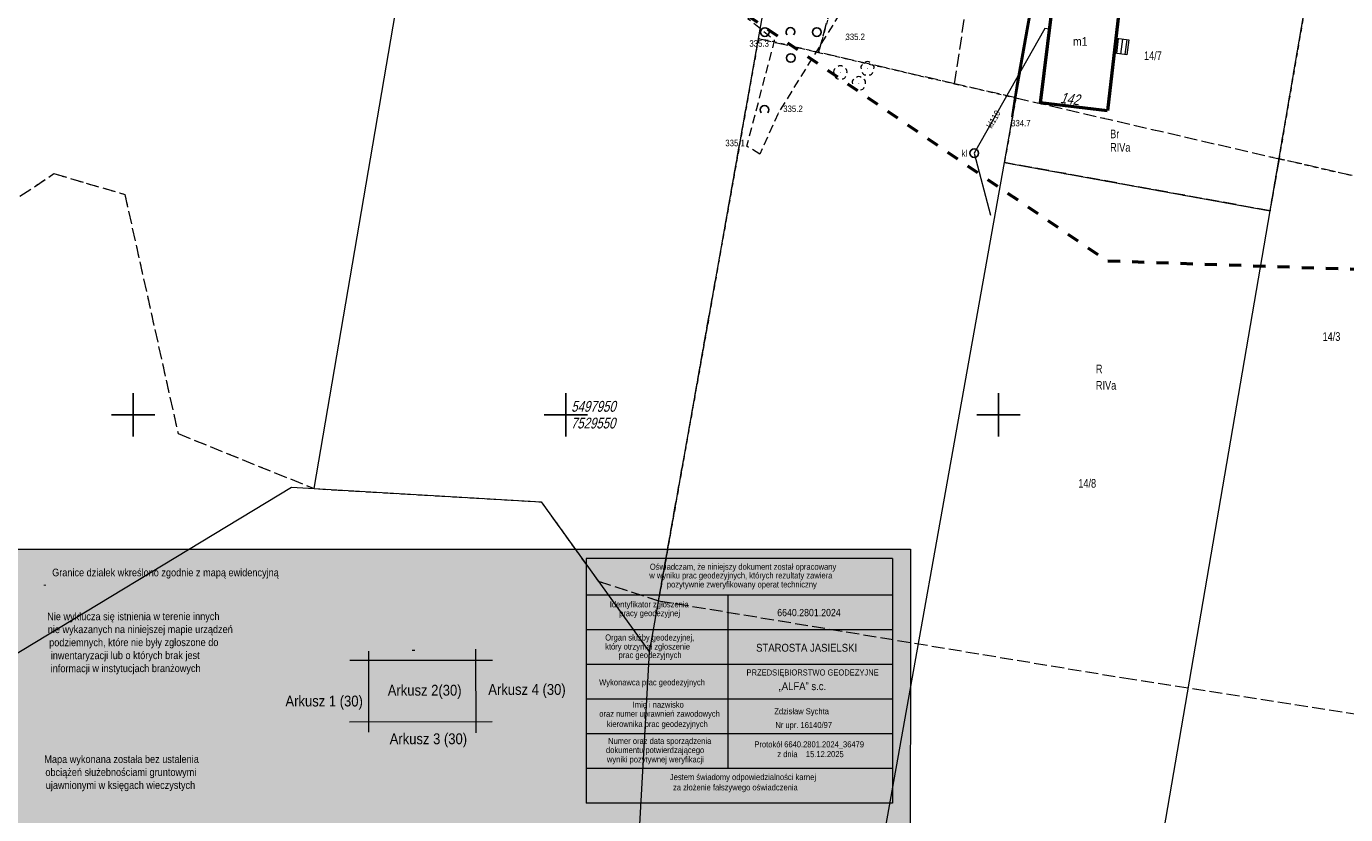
# Model space of a CAD drawing. Header units: metres. Extents: x 7523615 to 7533948, y 5492686 to 5502120.
# Tile 97 of 256: x 7529488 to 7529640, y 5497904 to 5497995. Entities that reach past the tile are written whole.
import ezdxf
from ezdxf.enums import TextEntityAlignment as Align

# ---------------------------------------------------------------- set-up
doc = ezdxf.new("R2010")
doc.units = ezdxf.units.M
for name, pattern in [('1.0_0.5', [1.5, 1, -0.5]), ('1.4_1.4', [2.8, 1.4, -1.4]), ('219-500', [0]), ('egkk-500', [2, 1.5, -0.5]), ('egug-500', [1, 0.5, -0.5])]:
    doc.linetypes.add(name, pattern=pattern)
doc.layers.get('0').update_dxf_attribs({"color": 2, "lineweight": 5})
doc.styles.get("Standard").update_dxf_attribs({"font": 'Working1250', "width": 0.75})
doc.linetypes.add('902-500', pattern='A,3.75,0,[1,ksztalty.shx,S=0.5,R=0,X=0,Y=0],3.75', length=7.5)

# ---------------------------------------------------------------- blocks, each defined once
blk = doc.blocks.new('203')
at = {"linetype": 'Continuous', "lineweight": 0}
h = blk.add_hatch(color=0, dxfattribs=at)
edge = h.paths.add_edge_path()
edge.add_arc((0, 0), 0.045, 0, 360)
blk = doc.blocks.new('SUKM')
at = {"color": 0, "linetype": 'Continuous'}
blk.add_circle((0, 0), 0.5, dxfattribs=at)
blk = doc.blocks.new('OP021')
at = {"linetype": 'Continuous', "lineweight": 13}
h = blk.add_hatch(color=0, dxfattribs=at)
edge = h.paths.add_edge_path()
edge.add_arc((0, 0), 0.05, 0, 360)
at = {"color": 0, "linetype": 'Continuous', "lineweight": 13}
for centre, start, end in [((-0.38, 0.124), 121.308, 202.548), ((0, 0.4), 49.272, 130.728), ((0.38, 0.124), 337.452, 58.692), ((-0.235, -0.324), 193.221, 274.871), ((0.235, -0.324), 265.129, 346.779)]:
    blk.add_arc(centre, 0.4, start, end, dxfattribs=at)
blk = doc.blocks.new('PW01')
at = {"linetype": 'Continuous', "lineweight": 13}
h = blk.add_hatch(color=0, dxfattribs=at)
edge = h.paths.add_edge_path()
edge.add_arc((0, 0), 0.045, 0, 360)
blk = doc.blocks.new('OTZK1')
at = {"color": 0, "linetype": 'Continuous'}
blk.add_circle((0, 0), 0.5, dxfattribs=at)
blk = doc.blocks.new('OTZK2')
at = {"color": 0, "linetype": 'Continuous'}
blk.add_arc((0, 0), 0.5, 318.85, 221.162, dxfattribs=at)
blk = doc.blocks.new('RAMKA500K')
at = {"color": 0}
for p, q in [((0, 197.5), (0, 202.5)), ((300, 197.5), (300, 202.5)), ((350, 197.5), (350, 202.5)), ((400, 197.5), (400, 202.5)), ((0, 200), (2.5, 200)), ((297.5, 200), (302.5, 200)), ((347.5, 200), (352.5, 200)), ((397.5, 200), (400, 200))]:
    blk.add_line(p, q, dxfattribs=at)

msp = doc.modelspace()

# ---------------------------------------------------------------- hatches: boundary and pattern name
at = {"layer": 'Pieczątka na wyrysie', "linetype": 'CONTINUOUS', "lineweight": 13}
msp.add_hatch(color=0, dxfattribs=at).paths.add_polyline_path([(7529458.1, 5497889.28), (7529458.1, 5497934.48), (7529589.8, 5497934.48), (7529589.77, 5497889.28)])

# ---------------------------------------------------------------- linework, layer by layer
at = {"layer": '217-kontur klasyfikacyjny', "color": 7, "linetype": 'egkk-500', "lineweight": 18, "flags": 128}
for points in [[(7529579.2, 5497991.86), (7529587.12, 5498020.66)], [(7529594.92, 5497988.23), (7529599.43, 5498018.4)], [(7529632.4, 5497979.58), (7529637.86, 5498011.43)], [(7529560.7, 5497928.53), (7529572.25, 5497993.47)], [(7529572.25, 5497993.47), (7529579.2, 5497991.86)], [(7529594.92, 5497988.23), (7529579.2, 5497991.86)], [(7529602, 5497986.61), (7529594.92, 5497988.23)], [(7529600.67, 5497979.14), (7529602, 5497986.61)], [(7529602, 5497986.61), (7529632.4, 5497979.58)], [(7529631.37, 5497973.56), (7529600.67, 5497979.14)], [(7529632.4, 5497979.58), (7529631.37, 5497973.56)], [(7529650.61, 5497975.38), (7529632.4, 5497979.58)], [(7529478.6, 5497969.69), (7529490.85, 5497977.86)], [(7529490.85, 5497977.86), (7529494.56, 5497976.75)], [(7529494.56, 5497976.75), (7529499.03, 5497975.46)], [(7529499.03, 5497975.46), (7529505.18, 5497947.83)], [(7529505.18, 5497947.83), (7529520.93, 5497941.47)], [(7529520.93, 5497941.47), (7529547.14, 5497939.94)], [(7529547.14, 5497939.94), (7529553.74, 5497930.79)], [(7529553.74, 5497930.79), (7529560.7, 5497928.53)], [(7529560.7, 5497928.53), (7529614.48, 5497919.61)], [(7529614.48, 5497919.61), (7529653.31, 5497913.6)]]:
    msp.add_lwpolyline(points, dxfattribs=at)
at = {"layer": '218-kontur użytku gruntowego', "color": 7, "linetype": 'egug-500', "lineweight": 18, "flags": 128}
for points in [[(7529587.12, 5498020.66), (7529579.2, 5497991.86)], [(7529594.92, 5497988.23), (7529599.43, 5498018.4)], [(7529637.86, 5498011.43), (7529632.4, 5497979.58)], [(7529572.25, 5497993.47), (7529560.7, 5497928.53)], [(7529579.2, 5497991.86), (7529572.25, 5497993.47)], [(7529579.2, 5497991.86), (7529594.92, 5497988.23)], [(7529594.92, 5497988.23), (7529602, 5497986.61)], [(7529602, 5497986.61), (7529600.67, 5497979.14)], [(7529602, 5497986.61), (7529632.4, 5497979.58)], [(7529600.67, 5497979.14), (7529631.37, 5497973.56)], [(7529631.37, 5497973.56), (7529632.4, 5497979.58)], [(7529632.4, 5497979.58), (7529650.61, 5497975.38)], [(7529478.6, 5497969.69), (7529490.85, 5497977.86)], [(7529490.85, 5497977.86), (7529494.56, 5497976.75)], [(7529494.56, 5497976.75), (7529499.03, 5497975.46)], [(7529499.03, 5497975.46), (7529505.18, 5497947.83)], [(7529505.18, 5497947.83), (7529520.93, 5497941.47)], [(7529520.93, 5497941.47), (7529547.14, 5497939.94)], [(7529547.14, 5497939.94), (7529553.74, 5497930.79)], [(7529553.74, 5497930.79), (7529560.7, 5497928.53)], [(7529560.7, 5497928.53), (7529614.48, 5497919.61)], [(7529614.48, 5497919.61), (7529653.31, 5497913.6)]]:
    msp.add_lwpolyline(points, dxfattribs=at)
at = {"layer": '219-działka ewidencyjna', "color": 3, "linetype": '219-500', "lineweight": 18, "flags": 128}
for points in [[(7529520.93, 5497941.47), (7529547.24, 5498095.65)], [(7529559.65, 5497922.6), (7529588.86, 5498086.91)], [(7529600.67, 5497979.14), (7529605.53, 5498006.42)], [(7529631.37, 5497973.56), (7529636.05, 5498000.87)], [(7529583.25, 5497881.58), (7529600.67, 5497979.14)], [(7529600.67, 5497979.14), (7529631.37, 5497973.56)], [(7529614.32, 5497874.11), (7529631.37, 5497973.56)], [(7529481.07, 5497919.14), (7529518.28, 5497941.63)], [(7529518.28, 5497941.63), (7529520.93, 5497941.47)], [(7529520.93, 5497941.47), (7529547.14, 5497939.94)], [(7529547.14, 5497939.94), (7529559.65, 5497922.6)], [(7529557.96, 5497892.37), (7529559.65, 5497922.6)]]:
    msp.add_lwpolyline(points, dxfattribs=at)
at = {"layer": '312-budynek ewidencyjny', "color": 7, "linetype": 'CONTINUOUS', "lineweight": 50, "flags": 128}
for points in [[(7529604.84, 5497986.04), (7529606.48, 5497999.46)], [(7529614.14, 5497998.49), (7529612.58, 5497985.09)], [(7529612.58, 5497985.09), (7529604.84, 5497986.04)]]:
    msp.add_lwpolyline(points, dxfattribs=at)
at = {"layer": '352-schody', "color": 7, "linetype": 'CONTINUOUS', "lineweight": 18, "flags": 128}
msp.add_lwpolyline([(7529613.61, 5497993.49), (7529615.03, 5497993.32), (7529614.82, 5497991.59), (7529613.4, 5497991.76)], close=True, dxfattribs=at)
msp.add_lwpolyline([(7529613.61, 5497993.49), (7529615.03, 5497993.32), (7529614.82, 5497991.59), (7529613.4, 5497991.76)], close=True, dxfattribs=at)
for points in [[(7529613.65, 5497991.73), (7529613.86, 5497993.46)], [(7529614.14, 5497991.67), (7529614.35, 5497993.4)], [(7529614.64, 5497991.61), (7529614.85, 5497993.34)]]:
    msp.add_lwpolyline(points, dxfattribs=at)
at = {"layer": 'ogrodzenie trwałe', "color": 7, "linetype": '902-500', "lineweight": 35, "flags": 128}
msp.add_lwpolyline([(7529607.06, 5498015.9), (7529604.58, 5498001.86), (7529602.11, 5497988.03), (7529601.58, 5497984.43)], dxfattribs=at)
at = {"layer": 'Pieczątka na wyrysie', "color": 7, "linetype": 'CONTINUOUS', "lineweight": 13, "flags": 128}
msp.add_lwpolyline([(7529458.1, 5497889.28), (7529458.1, 5497934.48), (7529589.8, 5497934.48), (7529589.77, 5497889.28)], close=True, dxfattribs=at)
at = {"layer": 'Pieczątka na wyrysie', "color": 1, "linetype": 'CONTINUOUS', "lineweight": 13, "flags": 128}
for points in [[(7529552.36, 5497933.4), (7529552.36, 5497905.16)], [(7529587.74, 5497933.4), (7529552.36, 5497933.4)], [(7529587.73, 5497933.4), (7529587.73, 5497905.16)], [(7529587.73, 5497929.16), (7529552.36, 5497929.16)], [(7529568.75, 5497909.16), (7529568.75, 5497929.16)], [(7529587.73, 5497925.16), (7529552.36, 5497925.16)], [(7529587.73, 5497921.16), (7529552.36, 5497921.16)], [(7529587.73, 5497917.16), (7529552.36, 5497917.16)], [(7529587.73, 5497913.16), (7529552.36, 5497913.16)], [(7529587.73, 5497909.16), (7529552.36, 5497909.16)], [(7529587.73, 5497905.16), (7529552.36, 5497905.16)]]:
    msp.add_lwpolyline(points, dxfattribs=at)
at = {"layer": 'Pieczątka na wyrysie', "color": 7, "linetype": 'CONTINUOUS', "lineweight": 13, "flags": 128}
for points in [[(7529527.18, 5497922.71), (7529527.19, 5497913.34)], [(7529539.57, 5497922.92), (7529539.58, 5497913.28)], [(7529541.52, 5497921.62), (7529525.03, 5497921.62)], [(7529541.47, 5497914.53), (7529524.99, 5497914.51)]]:
    msp.add_lwpolyline(points, dxfattribs=at)
at = {"layer": 'przewód kanalizacyjny', "color": 7, "linetype": 'CONTINUOUS', "lineweight": 18, "flags": 128}
msp.add_lwpolyline([(7529605.88, 5497994.53), (7529605.33, 5497994.6), (7529597.19, 5497980.21), (7529599.06, 5497973.05)], dxfattribs=at)
at = {"layer": 'zadrzewienie  zakrzewienie', "color": 7, "linetype": '1.0_0.5', "lineweight": 18, "flags": 128}
msp.add_lwpolyline([(7529572.41, 5497980.12), (7529570.9, 5497981.01), (7529574.12, 5497993.23), (7529571.07, 5497995.71), (7529572.29, 5497999.46), (7529574.67, 5498001.41), (7529576.55, 5498011.01), (7529581.9, 5498008.76), (7529585.49, 5498003.82), (7529581.34, 5497995.84), (7529574.59, 5497984.94)], close=True, dxfattribs=at)
at = {"layer": 'Zakres', "color": 5, "linetype": '1.4_1.4', "lineweight": 50, "flags": 128}
msp.add_lwpolyline([(7531743.27, 5499246.67), (7531674.19, 5499075.04), (7531617.16, 5499130.01), (7531497.22, 5499019.6), (7531360.69, 5498909.88), (7531137.38, 5498723.26), (7530837.96, 5498471.05), (7530827.29, 5498468.56), (7530555.83, 5498209.93), (7530490.21, 5498246.48), (7530415.42, 5498175.93), (7530370.97, 5498140.65), (7530313.12, 5498105.37), (7530175.54, 5498113.13), (7530201.64, 5498273.29), (7530135.32, 5498299.4), (7530095.81, 5498250.01), (7529934.94, 5498278.94), (7529886.55, 5498254.6), (7529886.96, 5498227.43), (7529861.56, 5498166.05), (7529795.24, 5498157.58), (7529752.2, 5498064.45), (7529512.79, 5498134.24), (7529497.7, 5498245.62), (7529418.48, 5498260.59), (7529163.77, 5498290.23), (7529123.55, 5498137.12), (7529361.33, 5498088.44), (7529468.57, 5498017.18), (7529499.62, 5497998.73), (7529568.05, 5497998.13), (7529612.5, 5497967.79), (7529759.26, 5497962.85), (7529731.04, 5497742.01), (7529837.62, 5497773.43), (7529926.26, 5498000.98), (7530249.5, 5497965.97), (7530399.55, 5498036.46), (7530504.33, 5498041.17), (7530550.19, 5498000.25), (7530485.28, 5497939.57), (7530567.12, 5497896.53), (7530578.58, 5497865.95), (7530414.96, 5497723.67), (7530456.35, 5497670.63), (7530620.04, 5497828.68), (7530672.25, 5497834.44), (7530708.23, 5497874.66), (7530802.89, 5497949.74), (7531291.02, 5497844.85), (7531633.86, 5497783.35), (7531723.76, 5497752.95), (7531716.74, 5497689.82), (7531638.86, 5497701.8), (7531607.99, 5497651.88), (7531593.17, 5497646.23), (7531554.37, 5497551.69), (7531542.2, 5497533.11), (7531433.37, 5497444.09), (7531365.28, 5497382.71), (7531307.01, 5497340.61), (7531265.62, 5497313.74), (7531154.14, 5497225.54), (7531069.47, 5497140.17), (7531095.58, 5497066.79), (7531227.52, 5497061.86), (7531269.85, 5497013.88), (7531267.74, 5496900.28), (7531245.86, 5496824.79), (7531285.37, 5496797.98), (7531257.86, 5496726.01), (7531235.28, 5496726.72), (7531225.4, 5496699.91), (7531197.11, 5496699.88), (7531185.19, 5496624.41), (7531253.8, 5496571.67), (7531243.22, 5496477.48), (7531256.45, 5496456.49), (7531351.7, 5496436.03), (7531399.67, 5496549.62), (7531437.77, 5496640.64), (7531396.85, 5496663.92), (7531455.59, 5496799.21), (7531464.06, 5496818.26), (7531468.64, 5496848.96), (7531480.28, 5496877.18), (7531555.07, 5497002.95), (7531557.66, 5497022.17), (7531504.63, 5497031.87), (7531386.27, 5497072.44), (7531447.65, 5497179.68), (7531472.88, 5497186.56), (7531542.73, 5497165.75), (7531534.96, 5497117.77), (7531587.88, 5497105.78), (7531625.63, 5497206.32), (7531717.2, 5497165.38), (7531739.28, 5497219.08), (7531634.8, 5497264.88), (7531650.32, 5497306.51), (7531689.66, 5497342.67), (7531724.67, 5497377.51), (7531750.16, 5497383.41), (7531790.73, 5497415.16), (7531807.49, 5497435.8), (7531857.05, 5497525.94), (7531880.16, 5497531.76), (7531912.79, 5497579.21), (7531951.42, 5497582.56), (7531983.17, 5497634.77), (7532010.16, 5497686.45), (7532022.45, 5497715.67), (7532045.96, 5497826.68), (7532028.32, 5497890.18), (7532058.84, 5497978.73), (7532130.81, 5498096.73), (7532169.26, 5498228.67), (7532173.67, 5498272.59), (7532173.45, 5498329.02), (7532174.2, 5498362.37), (7532178.84, 5498457.8), (7532136.75, 5498585.56), (7532124.81, 5498799.34), (7532152.62, 5498813.57), (7532125.69, 5499032.47), (7532124.99, 5499095.27), (7532200.95, 5499066.75), (7532264.33, 5499123.02), (7532116.22, 5499183.81), (7531993.34, 5499227.79), (7531913.61, 5499254.72), (7531816.6, 5499290.94), (7531739.75, 5499297.76), (7531571.83, 5499328.1), (7531549.25, 5499297.76), (7531536.55, 5499281.53), (7531425.08, 5499226.5), (7531439.19, 5499201.8), (7531552.78, 5499254.72), (7531607.81, 5499273.77), (7531677.13, 5499271.21)], close=True, dxfattribs=at)

# ---------------------------------------------------------------- block references
at = {"layer": '203-punkt graniczny', "color": 3, "linetype": 'CONTINUOUS', "lineweight": 18}
for p in [(7529600.67, 5497979.14), (7529631.37, 5497973.56), (7529518.28, 5497941.63), (7529520.93, 5497941.47), (7529547.14, 5497939.94), (7529559.65, 5497922.6)]:
    msp.add_blockref('203', p, dxfattribs=at)
at = {"layer": 'drzewo liściaste', "color": 7, "linetype": 'CONTINUOUS', "lineweight": 18}
for p in [(7529581.71, 5497989.52), (7529584.85, 5497989.99), (7529583.85, 5497988.27)]:
    msp.add_blockref('OP021', p, dxfattribs=at)
at = {"layer": 'osadnik  szambo', "color": 7, "linetype": 'CONTINUOUS', "lineweight": 18}
msp.add_blockref('SUKM', (7529597.19, 5497980.21), dxfattribs=at)
at = {"layer": 'pikieta naturalna', "color": 7, "linetype": 'CONTINUOUS', "lineweight": 13}
for p in [(7529574.12, 5497993.23), (7529582.3, 5497993.28), (7529574.59, 5497984.94), (7529601.58, 5497984.43), (7529570.9, 5497981.01)]:
    msp.add_blockref('PW01', p, dxfattribs=at)
at = {"layer": 'Wstawianie ramki sekcyjnej z opisem', "color": 7, "linetype": 'CONTINUOUS', "lineweight": 13}
for p in [(7529200, 5497750), (7529600, 5497750)]:
    msp.add_blockref('RAMKA500K', p, dxfattribs=at)
at = {"layer": 'zadrzewienie  zakrzewienie', "color": 7, "linetype": 'CONTINUOUS', "lineweight": 18}
for name, p in [('OTZK1', (7529572.99, 5497994.21)), ('OTZK2', (7529575.94, 5497994.22)), ('OTZK1', (7529578.99, 5497994.21)), ('OTZK1', (7529575.99, 5497991.21)), ('OTZK2', (7529572.94, 5497985.22))]:
    msp.add_blockref(name, p, dxfattribs=at)

# ---------------------------------------------------------------- texts
at = {"layer": '209-oznaczenie konturu klasyfikacyjnego', "color": 7, "linetype": 'CONTINUOUS', "lineweight": 18, "width": 0.79}
for p in [(7529612.88, 5497981.39), (7529611.24, 5497953.9)]:
    msp.add_text('RIVa', height=1, dxfattribs=at).set_placement(p, align=Align.TOP_LEFT)
at = {"layer": '210-oznaczenie konturu użytku gruntowego', "color": 7, "linetype": 'CONTINUOUS', "lineweight": 18, "width": 0.79}
for s, p in [('Br', (7529612.89, 5497981.94)), ('R', (7529611.24, 5497954.8))]:
    msp.add_text(s, height=1, dxfattribs=at).set_placement(p)
at = {"layer": '211-numer działki ewidencyjnej', "color": 3, "linetype": 'CONTINUOUS', "lineweight": 18, "width": 0.79}
for s, p in [('14/7', (7529616.8, 5497990.97)), ('14/3', (7529637.43, 5497958.54)), ('14/8', (7529609.21, 5497941.58))]:
    msp.add_text(s, height=1, dxfattribs=at).set_placement(p)
at = {"layer": '238-Punkt adresowy budynku', "color": 7, "linetype": 'CONTINUOUS', "lineweight": 25, "oblique": 15, "width": 0.79}
msp.add_text('142', height=1.25, rotation=352.999, dxfattribs=at).set_placement((7529608.17, 5497985.88), align=Align.CENTER)
at = {"layer": '312-oznaczenie budynku ewidencyjnego-Atr117', "color": 7, "width": 0.9}
msp.add_text('m1', height=1, dxfattribs=at).set_placement((7529609.43, 5497993.12), align=Align.MIDDLE_CENTER)
at = {"layer": '996-Tekst dodatkowy mały', "color": 7, "linetype": 'CONTINUOUS', "lineweight": 18, "oblique": 15, "width": 0.79}
for s, p in [('5497950', (7529550.61, 5497950.35)), ('7529550', (7529550.57, 5497948.42))]:
    msp.add_text(s, height=1.25, dxfattribs=at).set_placement(p)
at = {"layer": 'osadnik  szambo-Atr17', "color": 7, "width": 0.9}
msp.add_text('kl', height=0.75, dxfattribs=at).set_placement((7529595.72, 5497979.83))
at = {"layer": 'Pieczątka na wyrysie', "color": 7, "linetype": 'CONTINUOUS', "lineweight": 13, "width": 0.903}
for s, p in [('Granice działek wkreślono zgodnie z mapą ewidencyjną', (7529503.73, 5497931.35)), ('-', (7529489.78, 5497929.98))]:
    msp.add_text(s, height=0.875, dxfattribs=at).set_placement(p, align=Align.CENTER)
at = {"layer": 'Pieczątka na wyrysie', "color": 1, "linetype": 'CONTINUOUS', "lineweight": 13, "width": 0.903}
for s, p in [('w wyniku prac geodezyjnych, których rezultaty zawiera', (7529559.64, 5497931.1)), ('Oświadczam, że niniejszy dokument został opracowany', (7529559.7, 5497932.1)), ('pozytywnie zweryfikowany operat techniczny', (7529561.67, 5497930.06)), ('Identyfikator zgłoszenia ', (7529555.07, 5497927.76)), ('pracy geodezyjnej', (7529556.15, 5497926.74)), ('Organ służby geodezyjnej,', (7529554.54, 5497923.93)), ('który otrzymał zgłoszenie', (7529554.54, 5497922.89)), ('prac geodezyjnych', (7529556.09, 5497921.9)), ('Wykonawca prac geodezyjnych', (7529553.84, 5497918.75)), ('Imię i nazwisko', (7529557.71, 5497916.18)), ('oraz numer uprawnień zawodowych', (7529553.86, 5497915.12)), ('kierownika prac geodezyjnych', (7529554.74, 5497913.94)), ('Numer oraz data sporządzenia', (7529554.87, 5497911.98)), ('dokumentu potwierdzającego', (7529554.63, 5497910.93)), ('wyniki pozytywnej weryfikacji', (7529554.74, 5497909.85)), ('Jestem świadomy odpowiedzialności karnej', (7529562.02, 5497907.81)), ('za złożenie fałszywego oświadczenia', (7529562.38, 5497906.62))]:
    msp.add_text(s, height=0.7, dxfattribs=at).set_placement(p)
at = {"layer": 'Pieczątka na wyrysie', "color": 7, "linetype": 'CONTINUOUS', "lineweight": 13, "width": 0.903}
for s, rotation, p in [('Nie wyklucza się istnienia w terenie innych', 0.053, (7529500.02, 5497926.28)), ('nie wykazanych na niniejszej mapie urządzeń', 0.053, (7529500.82, 5497924.79)), ('podziemnych, które nie były zgłoszone do', 0.053, (7529500.07, 5497923.28)), ('inwentaryzacji lub o których brak jest', 0.053, (7529499.08, 5497921.78)), ('informacji w instytucjach branżowych', 0.053, (7529499.13, 5497920.28)), ('Mapa wykonana została bez ustalenia', 0.054, (7529498.66, 5497909.79)), ('obciążeń służebnościami gruntowymi ', 0.054, (7529498.72, 5497908.29)), ('ujawnionymi w księgach wieczystych', 0.054, (7529498.53, 5497906.79))]:
    msp.add_text(s, height=0.875, rotation=rotation, dxfattribs=at).set_placement(p, align=Align.CENTER)
at = {"layer": 'Pieczątka na wyrysie', "color": 7, "linetype": 'CONTINUOUS', "lineweight": 25, "width": 0.903}
for s, height, p in [('6640.2801.2024', 0.84, (7529574.42, 5497926.74)), ('STAROSTA JASIELSKI', 0.91, (7529571.98, 5497922.64)), ('„ALFA” s.c.', 0.91, (7529574.58, 5497918.2))]:
    msp.add_text(s, height=height, dxfattribs=at).set_placement(p)
at = {"layer": 'Pieczątka na wyrysie', "color": 7, "linetype": 'CONTINUOUS', "lineweight": 18, "width": 0.9}
for s, p in [('-', (7529532.39, 5497922.95)), ('Arkusz 3 (30)', (7529534.11, 5497912.58))]:
    msp.add_text(s, height=1.25, dxfattribs=at).set_placement(p, align=Align.MIDDLE_CENTER)
at = {"layer": 'Pieczątka na wyrysie', "color": 7, "linetype": 'CONTINUOUS', "lineweight": 13, "width": 0.903}
for s, p in [('PRZEDSIĘBIORSTWO GEODEZYJNE', (7529570.87, 5497919.89)), ('Zdzisław Sychta', (7529574.08, 5497915.41)), ('Nr upr. 16140/97', (7529574.2, 5497913.82)), ('Protokół 6640.2801.2024_36479', (7529571.78, 5497911.59)), ('z dnia    15.12.2025 ', (7529574.43, 5497910.46))]:
    msp.add_text(s, height=0.7, dxfattribs=at).set_placement(p)
at = {"layer": 'Pieczątka na wyrysie', "color": 7, "linetype": 'CONTINUOUS', "lineweight": 25, "width": 0.9}
msp.add_text('Arkusz 2(30)', height=1.25, dxfattribs=at).set_placement((7529533.68, 5497918.19), align=Align.MIDDLE_CENTER)
at = {"layer": 'Pieczątka na wyrysie', "color": 7, "linetype": 'CONTINUOUS', "lineweight": 18, "width": 0.9}
msp.add_text('Arkusz 4 (30)', height=1.25, dxfattribs=at).set_placement((7529541.03, 5497918.28), align=Align.MIDDLE_LEFT)
msp.add_text('Arkusz 1 (30)', height=1.25, dxfattribs=at).set_placement((7529526.54, 5497916.94), align=Align.MIDDLE_RIGHT)
at = {"layer": 'pikieta naturalna-Atr2', "color": 7, "width": 0.9}
for s, p in [('335.3', (7529571.2, 5497992.51)), ('335.2', (7529582.3, 5497993.28)), ('335.2', (7529575.11, 5497984.97)), ('334.7', (7529601.44, 5497983.31)), ('335.1', (7529568.42, 5497981.02))]:
    msp.add_text(s, height=0.75, dxfattribs=at).set_placement(p)
at = {"layer": 'przewód kanalizacyjny-Atr1', "color": 7, "width": 0.9}
msp.add_text('kl110', height=0.75, rotation=60.504, dxfattribs=at).set_placement((7529598.88, 5497983.2), align=Align.MIDDLE_LEFT)

doc.saveas('drawing.dxf')
